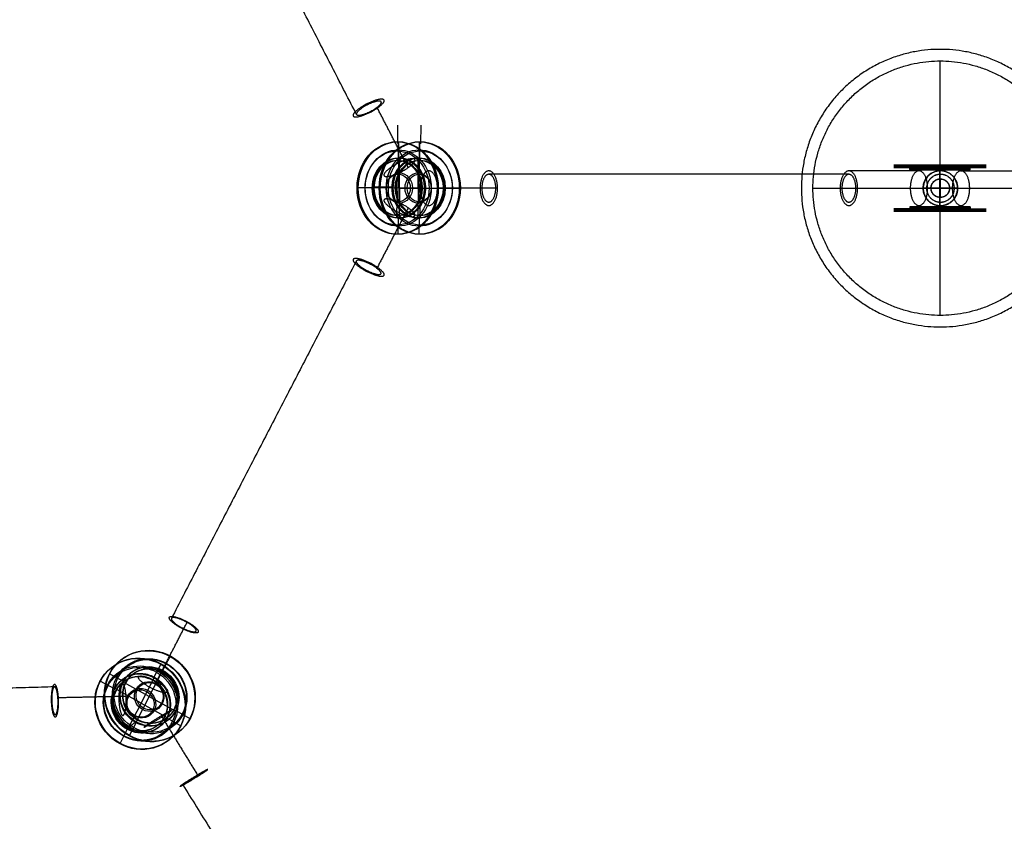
# Model space of a CAD drawing. Header units: millimetres. Extents: x 84779 to 86558, y -29192 to -27779.
# Tile 213 of 219: x 85205 to 85630, y -28845 to -28499. Entities that reach past the tile are written whole.
import ezdxf

# ---------------------------------------------------------------- set-up
doc = ezdxf.new("R2010")
doc.units = ezdxf.units.MM
doc.layers.add('Default', color=7, linetype='Continuous', true_color=0x000000)

msp = doc.modelspace()

# ---------------------------------------------------------------- linework, layer by layer
at = {"layer": 'Default'}
for p, q in [((85602.39, -28626.54, 2550.56), (85602.39, -28516.54, 2550.56)), ((85602.39, -28626.54, 2590.56), (85602.39, -28516.54, 2590.56)), ((85368.27, -28558.48, 1879.85), (85368.32, -28551.48, 1879.88)), ((85377.31, -28558.48, 1864.29), (85377.36, -28551.48, 1864.31)), ((85368.78, -28558.48, 1878.99), (85368.27, -28558.48, 1879.85)), ((85368.7, -28571.48, 1878.94), (85368.78, -28558.48, 1878.99)), ((85376.73, -28571.48, 1865.11), (85376.81, -28558.48, 1865.15)), ((85376.81, -28558.48, 1865.15), (85377.31, -28558.48, 1864.29)), ((85589.29, -28562.55, 2004.61), (85582.29, -28562.55, 2004.61)), ((85589.29, -28563.55, 2004.61), (85589.29, -28562.55, 2004.61)), ((85602.28, -28563.55, 2017.61), (85602.28, -28562.55, 2017.61)), ((85602.28, -28562.55, 2017.61), (85602.28, -28562.55, 2024.61)), ((85602.29, -28562.56, 1991.61), (85602.29, -28562.56, 1984.61)), ((85602.29, -28563.56, 1991.61), (85602.29, -28562.56, 1991.61)), ((85615.29, -28563.56, 2004.62), (85615.29, -28562.56, 2004.62)), ((85615.29, -28562.56, 2004.62), (85622.29, -28562.56, 2004.62)), ((85602.29, -28563.56, 2004.61), (85589.29, -28563.55, 2004.61)), ((85602.29, -28563.56, 2004.61), (85602.28, -28563.55, 2017.61)), ((85602.29, -28563.56, 2004.61), (85602.29, -28563.56, 1991.61)), ((85602.29, -28563.56, 2004.61), (85615.29, -28563.56, 2004.62)), ((85602.39, -28579.04, 2549.56), (85602.39, -28564.04, 2549.56)), ((85602.39, -28579.04, 2534.56), (85602.39, -28564.04, 2534.56)), ((85356.95, -28571.39, 1873.28), (85350.9, -28571.34, 1869.76)), ((85357.46, -28571.39, 1872.41), (85356.95, -28571.39, 1873.28)), ((85368.7, -28571.48, 1878.94), (85357.46, -28571.39, 1872.41)), ((85366, -28571.39, 1857.71), (85359.94, -28571.34, 1854.2)), ((85376.73, -28571.48, 1865.11), (85365.49, -28571.39, 1858.58)), ((85365.49, -28571.39, 1858.58), (85366, -28571.39, 1857.71)), ((85368.7, -28571.48, 1878.94), (85368.62, -28584.48, 1878.89)), ((85368.7, -28571.48, 1878.94), (85379.94, -28571.57, 1885.47)), ((85376.73, -28571.48, 1865.11), (85376.66, -28584.48, 1865.06)), ((85376.73, -28571.48, 1865.11), (85387.98, -28571.57, 1871.64)), ((85379.94, -28571.57, 1885.47), (85379.44, -28571.57, 1886.34)), ((85379.44, -28571.57, 1886.34), (85385.49, -28571.62, 1889.85)), ((85387.98, -28571.57, 1871.64), (85388.48, -28571.57, 1870.77)), ((85388.48, -28571.57, 1870.77), (85394.53, -28571.62, 1874.29)), ((85547.39, -28571.54, 2550.56), (85657.39, -28571.54, 2550.56)), ((85547.39, -28571.54, 2590.56), (85657.39, -28571.54, 2590.56)), ((85609.89, -28571.54, 2549.56), (85594.89, -28571.54, 2549.56)), ((85609.89, -28571.54, 2534.56), (85594.89, -28571.54, 2534.56)), ((85598.39, -28571.54, 2535.48), (85606.39, -28571.54, 2535.48)), ((85598.48, -28571.57, 2229.55), (85606.48, -28571.57, 2229.56)), ((85602.39, -28575.54, 2535.48), (85602.39, -28567.54, 2535.48)), ((85602.48, -28575.57, 2229.56), (85602.48, -28567.57, 2229.56)), ((85602.29, -28579.56, 2004.62), (85589.29, -28579.55, 2004.61)), ((85589.29, -28579.55, 2004.61), (85589.29, -28580.55, 2004.61)), ((85602.29, -28579.56, 2004.62), (85602.28, -28579.55, 2017.62)), ((85602.28, -28579.55, 2017.62), (85602.28, -28580.55, 2017.62)), ((85602.29, -28579.56, 2004.62), (85602.29, -28579.56, 1991.62)), ((85602.29, -28579.56, 1991.62), (85602.29, -28580.56, 1991.62)), ((85602.29, -28579.56, 2004.62), (85615.29, -28579.56, 2004.62)), ((85615.29, -28579.56, 2004.62), (85615.29, -28580.56, 2004.62)), ((85589.29, -28580.55, 2004.61), (85582.29, -28580.55, 2004.61)), ((85602.28, -28580.55, 2017.62), (85602.28, -28580.55, 2024.62)), ((85602.29, -28580.56, 1991.62), (85602.29, -28580.56, 1984.62)), ((85615.29, -28580.56, 2004.62), (85622.29, -28580.56, 2004.62)), ((85368.12, -28584.48, 1879.76), (85368.08, -28591.48, 1879.73)), ((85368.62, -28584.48, 1878.89), (85368.12, -28584.48, 1879.76)), ((85376.66, -28584.48, 1865.06), (85377.16, -28584.48, 1864.19)), ((85377.16, -28584.48, 1864.19), (85377.12, -28591.48, 1864.17)), ((85266.52, -28779.96, 1800.48), (85269.62, -28773.95, 1802.29)), ((85262.59, -28783.12, 1817.76), (85265.69, -28777.11, 1819.57)), ((85266.3, -28780.14, 1801.44), (85266.52, -28779.96, 1800.48)), ((85249.47, -28784.88, 1795.7), (85243.38, -28781.51, 1794.93)), ((85257.06, -28794.11, 1813.45), (85262.81, -28782.94, 1816.8)), ((85260.55, -28791.3, 1798.09), (85266.3, -28780.14, 1801.44)), ((85262.81, -28782.94, 1816.8), (85262.59, -28783.12, 1817.76)), ((85245.53, -28788.04, 1812.98), (85239.44, -28784.67, 1812.21)), ((85245.75, -28787.86, 1812.02), (85245.53, -28788.04, 1812.98)), ((85257.06, -28794.11, 1813.45), (85245.75, -28787.86, 1812.02)), ((85249.25, -28785.05, 1796.66), (85249.47, -28784.88, 1795.7)), ((85260.55, -28791.3, 1798.09), (85249.25, -28785.05, 1796.66)), ((85260.55, -28791.3, 1798.09), (85254.8, -28802.47, 1794.74)), ((85260.55, -28791.3, 1798.09), (85271.86, -28797.56, 1799.52)), ((85257.06, -28794.11, 1813.45), (85251.31, -28805.28, 1810.1)), ((85257.06, -28794.11, 1813.45), (85268.37, -28800.36, 1814.88)), ((85268.37, -28800.36, 1814.88), (85268.15, -28800.54, 1815.84)), ((85268.15, -28800.54, 1815.84), (85274.24, -28803.91, 1816.61)), ((85271.86, -28797.56, 1799.52), (85272.08, -28797.38, 1798.56)), ((85272.08, -28797.38, 1798.56), (85278.17, -28800.75, 1799.33)), ((85251.09, -28805.46, 1811.06), (85247.99, -28811.47, 1809.26)), ((85251.31, -28805.28, 1810.1), (85251.09, -28805.46, 1811.06)), ((85255.02, -28802.3, 1793.78), (85251.93, -28808.31, 1791.98)), ((85254.8, -28802.47, 1794.74), (85255.02, -28802.3, 1793.78))]:
    msp.add_line(p, q, dxfattribs=at)
at = {"layer": 'Default', "extrusion": (-2.16713e-05, -0.003634, 0.999993)}
for points in [[(85367.85, -28544.47), (85367.81, -28552.47)], [(85377.9, -28544.53), (85377.85, -28552.52)], [(85368.31, -28552.47), (85368.24, -28564.47)], [(85377.35, -28552.52), (85377.28, -28564.52)], [(85368.16, -28576.47), (85368.24, -28564.47)], [(85377.21, -28576.52), (85377.28, -28564.52)], [(85367.62, -28584.46), (85367.66, -28576.46)], [(85377.66, -28584.52), (85377.71, -28576.52)]]:
    msp.add_lwpolyline(points, dxfattribs=at)
at = {"layer": 'Default', "extrusion": (-7.40326e-05, 1, 0.000127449)}
for points in [[(-85366.2, 1883.52), (-85365.7, 1884.38)], [(-85365.65, 1884.36), (-85366.15, 1883.49)], [(-85348.79, 1873.4), (-85348.28, 1874.27)], [(-85355.2, 1878.29), (-85355.7, 1877.42)], [(-85383.37, 1893.49), (-85382.87, 1894.36)], [(-85386, 1873.05), (-85385.5, 1873.91)], [(-85392.42, 1877.93), (-85392.92, 1877.06)], [(-85375.55, 1866.98), (-85375.05, 1867.84)]]:
    msp.add_lwpolyline(points, dxfattribs=at)
at = {"layer": 'Default', "extrusion": (-7.40326e-05, 1, 0.00012745)}
for points in [[(-85375.24, 1867.95), (-85375.74, 1867.09)], [(-85357.83, 1857.84), (-85358.33, 1856.97)], [(-85365.25, 1860.99), (-85364.75, 1861.86)], [(-85365.51, 1884.27), (-85366.01, 1883.41)], [(-85375, 1867.81), (-85375.5, 1866.95)]]:
    msp.add_lwpolyline(points, dxfattribs=at)
at = {"layer": 'Default', "extrusion": (-7.40327e-05, 1, 0.00012745)}
for points in [[(-85375.7, 1867.06), (-85375.19, 1867.93)], [(-85375.95, 1890.34), (-85376.46, 1889.48)], [(-85365.96, 1883.38), (-85365.46, 1884.24)]]:
    msp.add_lwpolyline(points, dxfattribs=at)
at = {"layer": 'Default', "extrusion": (1, -5.10954e-05, 4.49018e-09)}
msp.add_lwpolyline([(-28558.18, 2004.61), (-28557.18, 2004.61)], dxfattribs=at)
at = {"layer": 'Default', "extrusion": (5.10687e-05, 1, 1.55566e-08)}
for points in [[(-85583.75, 2004.61), (-85591.75, 2004.61)], [(-85591.75, 2004.61), (-85603.75, 2004.61)], [(-85615.75, 2004.62), (-85603.75, 2004.61)], [(-85623.75, 2004.62), (-85615.75, 2004.62)], [(-85583.75, 2004.61), (-85591.75, 2004.61)], [(-85591.75, 2004.61), (-85603.75, 2004.62)], [(-85615.75, 2004.62), (-85603.75, 2004.62)], [(-85623.75, 2004.62), (-85615.75, 2004.62)]]:
    msp.add_lwpolyline(points, dxfattribs=at)
at = {"layer": 'Default', "extrusion": (1, -5.10954e-05, 4.49017e-09)}
for points in [[(-28557.18, 2004.61), (-28558.18, 2004.61)], [(-28557.18, 1992.61), (-28558.18, 1992.61)], [(-28557.18, 2004.62), (-28558.18, 2004.62)], [(-28577.18, 2004.61), (-28576.18, 2004.61)], [(-28576.18, 2024.61), (-28577.18, 2024.61)], [(-28577.18, 2016.61), (-28576.18, 2016.61)], [(-28577.18, 1992.61), (-28576.18, 1992.61)], [(-28577.18, 2004.62), (-28576.18, 2004.62)], [(-28576.18, 2004.62), (-28577.18, 2004.62)]]:
    msp.add_lwpolyline(points, dxfattribs=at)
at = {"layer": 'Default', "extrusion": (1, -5.10954e-05, 4.49016e-09)}
msp.add_lwpolyline([(-28558.18, 2024.61), (-28557.18, 2024.61)], dxfattribs=at)
at = {"layer": 'Default', "extrusion": (2.6774e-08, 1, -8.78937e-05)}
for points in [[(-85602.28, 2022.1), (-85602.29, 2014.1)], [(-85602.29, 2014.1), (-85602.29, 2002.1)], [(-85602.3, 1982.1), (-85602.29, 1990.1)], [(-85602.29, 1990.1), (-85602.29, 2002.1)], [(-85602.28, 2014.1), (-85602.29, 2002.1)], [(-85602.28, 2022.1), (-85602.28, 2014.1)], [(-85602.29, 1990.1), (-85602.29, 2002.1)], [(-85602.29, 1982.1), (-85602.29, 1990.1)]]:
    msp.add_lwpolyline(points, dxfattribs=at)
at = {"layer": 'Default', "extrusion": (1, -5.10955e-05, 4.49017e-09)}
for points in [[(-28557.18, 2016.61), (-28558.18, 2016.61)], [(-28558.18, 2004.62), (-28557.18, 2004.62)], [(-28576.18, 1984.61), (-28577.18, 1984.61)]]:
    msp.add_lwpolyline(points, dxfattribs=at)
at = {"layer": 'Default', "extrusion": (1, -5.10955e-05, 4.49018e-09)}
for points in [[(-28558.18, 1984.61), (-28557.18, 1984.61)], [(-28576.18, 2004.61), (-28577.18, 2004.61)]]:
    msp.add_lwpolyline(points, dxfattribs=at)
at = {"layer": 'Default', "extrusion": (0.006037, 0.999976, 0.003507)}
for points in [[(-85521.33, 1969), (-85528.25, 1973.02)], [(-85528.75, 1972.15), (-85539.13, 1978.18)], [(-85531.38, 1951.71), (-85538.3, 1955.72)], [(-85537.79, 1956.59), (-85548.17, 1962.62)], [(-85549.51, 1984.21), (-85539.13, 1978.18)], [(-85558.55, 1968.64), (-85548.17, 1962.62)], [(-85555.92, 1989.09), (-85549, 1985.07)], [(-85565.97, 1971.8), (-85559.05, 1967.78)]]:
    msp.add_lwpolyline(points, dxfattribs=at)
at = {"layer": 'Default', "extrusion": (-0.11797, -0.229107, 0.966226)}
for points in [[(88982.39, 13463.76), (88982.39, 13455.76)], [(88980.12, 13463.76), (88980.12, 13455.76)], [(88980.23, 13455.76), (88980.23, 13443.76)], [(88982.28, 13455.76), (88982.28, 13443.76)], [(88982.28, 13431.76), (88982.28, 13443.76)], [(88980.23, 13431.76), (88980.23, 13443.76)], [(88982.39, 13423.76), (88982.39, 13431.76)], [(88980.12, 13423.76), (88980.12, 13431.76)]]:
    msp.add_lwpolyline(points, dxfattribs=at)
at = {"layer": 'Default', "extrusion": (-0.038938, 0.984482, 0.171111)}
for points in [[(-84065.83, 7272.03), (-84066.05, 7271.05)], [(-84061.77, 7289.57), (-84061.55, 7290.54)], [(-84039.3, 7265.9), (-84039.53, 7264.92)], [(-84057.74, 7289.66), (-84057.96, 7288.69)], [(-84062.24, 7270.17), (-84062.02, 7271.15)], [(-84035.25, 7283.44), (-84035.02, 7284.41)], [(-84041.83, 7285.98), (-84042.05, 7285.01)], [(-84046.33, 7266.5), (-84046.11, 7267.47)], [(-84066.73, 7271.21), (-84066.51, 7272.19)], [(-84050.82, 7267.53), (-84050.6, 7268.51)], [(-84062.23, 7290.7), (-84062.46, 7289.72)], [(-84073.31, 7273.76), (-84073.54, 7272.78)], [(-84046.32, 7287.02), (-84046.54, 7286.05)], [(-84069.26, 7291.3), (-84069.03, 7292.27)], [(-84046.79, 7267.63), (-84047.01, 7266.65)], [(-84042.73, 7285.17), (-84042.51, 7286.14)]]:
    msp.add_lwpolyline(points, dxfattribs=at)
at = {"layer": 'Default', "extrusion": (-0.096293, 0.053237, 0.993928)}
for points in [[(-16055.93, 88186.95), (-16055.93, 88194.95)], [(-16050.75, 88186.95), (-16050.75, 88194.95)], [(-16051.01, 88194.95), (-16051.01, 88206.95)], [(-16055.68, 88194.95), (-16055.68, 88206.95)], [(-16055.68, 88218.95), (-16055.68, 88206.95)], [(-16051.01, 88218.95), (-16051.01, 88206.95)], [(-16055.93, 88226.95), (-16055.93, 88218.95)], [(-16050.75, 88226.95), (-16050.75, 88218.95)]]:
    msp.add_lwpolyline(points, dxfattribs=at)
at = {"layer": 'Default', "extrusion": (-0.502286, -0.000147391, 0.864701)}
for centre, radius in [((28596.53, 74754.95, -41248.59), 20), ((28596.53, 74754.95, -41249.09), 20), ((28596.53, 74754.95, -41249.59), 20), ((28596.53, 74754.95, -41267.59), 20), ((28596.53, 74754.95, -41268.09), 20), ((28596.53, 74754.95, -41268.59), 20), ((28596.53, 74754.95, -41248.59), 16), ((28596.53, 74754.95, -41249.59), 16.5), ((28596.53, 74754.95, -41249.59), 13), ((28596.53, 74754.95, -41250.09), 13), ((28596.53, 74754.95, -41250.59), 13), ((28596.53, 74754.95, -41267.59), 16.5), ((28596.53, 74754.95, -41268.59), 16), ((28596.53, 74754.95, -41266.59), 13), ((28596.53, 74754.95, -41267.09), 13), ((28596.53, 74754.95, -41267.59), 13), ((28596.53, 74754.95, -41248.59), 12), ((28596.53, 74754.95, -41249.09), 12), ((28596.53, 74754.95, -41249.59), 12), ((28596.53, 74754.95, -41267.59), 12), ((28596.53, 74754.95, -41268.09), 12), ((28596.53, 74754.95, -41268.59), 12), ((28596.53, 74754.95, -41249.59), 6), ((28596.53, 74754.95, -41250.59), 6.5), ((28596.53, 74754.95, -41266.59), 6.5), ((28596.53, 74754.95, -41267.59), 6)]:
    msp.add_circle(centre, radius, dxfattribs=at)
at = {"layer": 'Default', "extrusion": (-5.10954e-05, -1, 8.78781e-05)}
for centre, radius in [((85603.75, 2002.1, 28557.36), 20), ((85603.75, 2002.1, 28557.86), 20), ((85603.75, 2002.1, 28558.36), 20), ((85603.75, 2002.1, 28558.36), 16.5), ((85603.75, 2002.1, 28557.36), 16), ((85603.75, 2002.1, 28558.36), 13), ((85603.75, 2002.1, 28558.86), 13), ((85603.75, 2002.1, 28557.36), 12), ((85603.75, 2002.1, 28557.86), 12), ((85603.75, 2002.1, 28558.36), 12), ((85603.75, 2002.1, 28558.36), 6), ((85603.75, 2002.1, 28559.36), 13), ((85603.75, 2002.1, 28559.36), 6.5), ((85603.75, 2002.1, 28575.36), 13), ((85603.75, 2002.1, 28575.86), 13), ((85603.75, 2002.1, 28575.36), 6.5), ((85603.75, 2002.1, 28576.36), 20), ((85603.75, 2002.1, 28576.86), 20), ((85603.75, 2002.1, 28577.36), 20), ((85603.75, 2002.1, 28576.36), 16.5), ((85603.75, 2002.1, 28577.36), 16), ((85603.75, 2002.1, 28576.36), 13), ((85603.75, 2002.1, 28576.36), 12), ((85603.75, 2002.1, 28576.86), 12), ((85603.75, 2002.1, 28577.36), 12), ((85603.75, 2002.1, 28576.36), 6)]:
    msp.add_circle(centre, radius, dxfattribs=at)
at = {"layer": 'Default', "extrusion": (-0.218445, -0.175485, 0.959941)}
for centre, radius in [((75842.67, 47000.97, -11847.24), 20), ((75842.67, 47000.97, -11847.74), 20), ((75842.67, 47000.97, -11848.24), 20), ((75842.67, 47000.97, -11828.24), 20), ((75842.67, 47000.97, -11828.74), 20), ((75842.67, 47000.97, -11829.24), 20), ((75842.67, 47000.97, -11847.24), 16.5), ((75842.67, 47000.97, -11848.24), 16), ((75842.67, 47000.97, -11829.24), 16.5), ((75842.67, 47000.97, -11828.24), 16), ((75842.67, 47000.97, -11829.24), 13), ((75842.67, 47000.97, -11829.74), 13), ((75842.67, 47000.97, -11830.24), 13), ((75842.67, 47000.97, -11846.24), 13), ((75842.67, 47000.97, -11846.74), 13), ((75842.67, 47000.97, -11847.24), 13), ((75842.67, 47000.97, -11847.24), 12), ((75842.67, 47000.97, -11847.74), 12), ((75842.67, 47000.97, -11848.24), 12), ((75842.67, 47000.97, -11828.24), 12), ((75842.67, 47000.97, -11828.74), 12), ((75842.67, 47000.97, -11829.24), 12), ((75842.67, 47000.97, -11846.24), 6.5), ((75842.67, 47000.97, -11830.24), 6.5), ((75842.67, 47000.97, -11829.24), 6), ((75842.67, 47000.97, -11847.24), 6)]:
    msp.add_circle(centre, radius, dxfattribs=at)
at = {"layer": 'Default'}
for points in [[(85350.18, -28539.73, 1861.64), (85310.46, -28462.49, 1838.04), (85270.74, -28385.26, 1814.44)], [(85602.39, -28516.54, 2550.56), (85602.39, -28516.54, 2570.56), (85602.39, -28516.54, 2590.56)], [(85372.49, -28562.65, 1863.19), (85365.83, -28549.78, 1859.32), (85359.17, -28536.9, 1855.45)], [(85562.93, -28565.56, 1982.6), (85485.13, -28565.56, 1937.36), (85407.32, -28565.56, 1892.13)], [(85593.21, -28564.06, 2000.16), (85578.07, -28564.06, 1991.38), (85562.93, -28564.06, 1982.6)], [(85602.08, -28563.56, 1991.62), (85602.08, -28571.56, 1991.62), (85602.08, -28579.56, 1991.62)], [(85602.39, -28564.04, 2549.56), (85602.39, -28564.04, 2542.06), (85602.39, -28564.04, 2534.56)], [(85611.37, -28564.06, 2000.16), (85626.51, -28564.06, 1991.4), (85641.66, -28564.06, 1982.63)], [(85365.5, -28571.17, 1858.58), (85361.48, -28571.17, 1865.5), (85357.46, -28571.18, 1872.41)], [(85411.09, -28571.56, 1885.64), (85398.13, -28571.56, 1878.1), (85385.16, -28571.56, 1870.56)], [(85547.39, -28571.54, 2550.56), (85547.39, -28571.54, 2570.56), (85547.39, -28571.54, 2590.56)], [(85594.89, -28571.54, 2549.56), (85594.89, -28571.54, 2542.06), (85594.89, -28571.54, 2534.56)], [(85598.48, -28571.57, 2229.55), (85598.44, -28571.56, 2382.52), (85598.39, -28571.54, 2535.48)], [(85602.48, -28567.57, 2229.56), (85602.44, -28567.56, 2382.52), (85602.39, -28567.54, 2535.48)], [(85606.48, -28571.57, 2229.56), (85606.44, -28571.56, 2382.52), (85606.39, -28571.54, 2535.48)], [(85608.48, -28571.57, 2229.56), (85608.51, -28571.58, 2139.56), (85608.54, -28571.59, 2049.56)], [(85609.89, -28571.54, 2549.56), (85609.89, -28571.54, 2542.06), (85609.89, -28571.54, 2534.56)], [(85610.04, -28571.58, 2049.56), (85610.04, -28571.59, 2032.06), (85610.05, -28571.59, 2014.56)], [(85602.48, -28575.57, 2229.56), (85602.44, -28575.56, 2382.52), (85602.39, -28575.54, 2535.48)], [(85372.49, -28580.04, 1863.19), (85365.83, -28592.91, 1859.33), (85359.17, -28605.78, 1855.46)], [(85602.39, -28579.04, 2549.56), (85602.39, -28579.04, 2542.06), (85602.39, -28579.04, 2534.56)], [(85350.09, -28603, 1861.8), (85310.14, -28680.23, 1838.59), (85270.2, -28757.47, 1815.37)], [(85602.39, -28626.54, 2550.56), (85602.39, -28626.54, 2570.56), (85602.39, -28626.54, 2590.56)], [(85263.77, -28784.8, 1801.05), (85270.4, -28771.91, 1804.91), (85277.04, -28759.02, 1808.78)], [(85219.5, -28787.15, 1797.5), (85131.87, -28789.54, 1777.11), (85044.25, -28791.93, 1756.72)], [(85250.57, -28791.24, 1796.87), (85235.96, -28791.56, 1793.49), (85221.35, -28791.88, 1790.1)], [(85265.81, -28799.67, 1798.8), (85273.63, -28812.46, 1798.25), (85281.45, -28825.24, 1797.69)], [(85254.62, -28802.37, 1794.72), (85252.87, -28803.77, 1802.4), (85251.12, -28805.17, 1810.08)], [(85275.07, -28829.39, 1802.43), (85322.39, -28905.88, 1799.23), (85369.71, -28982.37, 1796.02)]]:
    msp.add_open_spline(points, degree=2, dxfattribs=at)
for points, knots in [([(85662.39, -28571.54, 2550.56), (85662.39, -28631.54, 2550.56), (85602.39, -28631.54, 2550.56), (85542.39, -28631.54, 2550.56), (85542.39, -28571.54, 2550.56), (85542.39, -28511.54, 2550.56), (85602.39, -28511.54, 2550.56), (85662.39, -28511.54, 2550.56), (85662.39, -28571.54, 2550.56)], [0, 0, 0, 15.707963, 15.707963, 31.415927, 31.415927, 47.12389, 47.12389, 62.831853, 62.831853, 62.831853]), ([(85662.39, -28571.54, 2549.56), (85662.39, -28631.54, 2549.56), (85602.39, -28631.54, 2549.56), (85542.39, -28631.54, 2549.56), (85542.39, -28571.54, 2549.56), (85542.39, -28511.54, 2549.56), (85602.39, -28511.54, 2549.56), (85662.39, -28511.54, 2549.56), (85662.39, -28571.54, 2549.56)], [0, 0, 0, 15.707963, 15.707963, 31.415927, 31.415927, 47.12389, 47.12389, 62.831853, 62.831853, 62.831853]), ([(85657.39, -28571.54, 2550.56), (85657.39, -28516.54, 2550.56), (85602.39, -28516.54, 2550.56), (85547.39, -28516.54, 2550.56), (85547.39, -28571.54, 2550.56), (85547.39, -28626.54, 2550.56), (85602.39, -28626.54, 2550.56), (85657.39, -28626.54, 2550.56), (85657.39, -28571.54, 2550.56)], [0, 0, 0, 86.393798, 86.393798, 172.787596, 172.787596, 259.181394, 259.181394, 345.575192, 345.575192, 345.575192]), ([(85657.39, -28571.54, 2590.56), (85657.39, -28516.54, 2590.56), (85602.39, -28516.54, 2590.56), (85547.39, -28516.54, 2590.56), (85547.39, -28571.54, 2590.56), (85547.39, -28626.54, 2590.56), (85602.39, -28626.54, 2590.56), (85657.39, -28626.54, 2590.56), (85657.39, -28571.54, 2590.56)], [0, 0, 0, 86.393798, 86.393798, 172.787596, 172.787596, 259.181394, 259.181394, 345.575192, 345.575192, 345.575192]), ([(85657.39, -28571.54, 2570.56), (85657.39, -28516.54, 2570.56), (85602.39, -28516.54, 2570.56), (85547.39, -28516.54, 2570.56), (85547.39, -28571.54, 2570.56), (85547.39, -28626.54, 2570.56), (85602.39, -28626.54, 2570.56), (85657.39, -28626.54, 2570.56), (85657.39, -28571.54, 2570.56)], [0, 0, 0, 86.393798, 86.393798, 172.787596, 172.787596, 259.181394, 259.181394, 345.575192, 345.575192, 345.575192]), ([(85359.17, -28536.9, 1855.45), (85353.61, -28540.75, 1852.22), (85349.84, -28540.75, 1858.7), (85346.07, -28540.75, 1865.19), (85351.64, -28536.9, 1868.42), (85357.21, -28533.05, 1871.65), (85360.97, -28533.05, 1865.17), (85364.74, -28533.05, 1858.68), (85359.17, -28536.9, 1855.45)], [0, 0, 0, 11.780972, 11.780972, 23.561945, 23.561945, 35.342917, 35.342917, 47.12389, 47.12389, 47.12389]), ([(85350.18, -28539.73, 1861.64), (85349.35, -28538.39, 1867.43), (85354.67, -28535.61, 1867.56), (85359.99, -28532.84, 1867.68), (85360.82, -28534.18, 1861.89), (85361.66, -28535.52, 1856.1), (85356.34, -28538.29, 1855.98), (85351.02, -28541.07, 1855.86), (85350.18, -28539.73, 1861.64)], [0, 0, 0, 7.853982, 7.853982, 15.707963, 15.707963, 23.561945, 23.561945, 31.415927, 31.415927, 31.415927]), ([(85357.46, -28571.18, 1872.41), (85357.2, -28584.17, 1872.26), (85368.44, -28584.48, 1878.79), (85379.67, -28584.78, 1885.31), (85379.94, -28571.79, 1885.47), (85380.2, -28558.79, 1885.62), (85368.96, -28558.48, 1879.1), (85357.72, -28558.18, 1872.57), (85357.46, -28571.18, 1872.41)], [0, 0, 0, 20.420352, 20.420352, 40.840704, 40.840704, 61.261057, 61.261057, 81.681409, 81.681409, 81.681409]), ([(85372.49, -28562.65, 1863.19), (85366.92, -28566.5, 1859.96), (85363.15, -28566.5, 1866.45), (85359.39, -28566.49, 1872.93), (85364.95, -28562.64, 1876.16), (85370.52, -28558.79, 1879.4), (85374.29, -28558.8, 1872.91), (85378.05, -28558.8, 1866.43), (85372.49, -28562.65, 1863.19)], [0, 0, 0, 11.780972, 11.780972, 23.561945, 23.561945, 35.342917, 35.342917, 47.12389, 47.12389, 47.12389]), ([(85365.5, -28571.17, 1858.58), (85365.23, -28584.17, 1858.42), (85376.47, -28584.48, 1864.95), (85387.71, -28584.78, 1871.48), (85387.97, -28571.78, 1871.63), (85388.24, -28558.79, 1871.79), (85377, -28558.48, 1865.26), (85365.76, -28558.18, 1858.73), (85365.5, -28571.17, 1858.58)], [0, 0, 0, 20.420352, 20.420352, 40.840704, 40.840704, 61.261057, 61.261057, 81.681409, 81.681409, 81.681409]), ([(85385.16, -28571.56, 1870.56), (85385.16, -28579.06, 1870.56), (85381.39, -28579.06, 1877.04), (85377.62, -28579.06, 1883.53), (85377.62, -28571.56, 1883.53), (85377.62, -28564.06, 1883.53), (85381.39, -28564.06, 1877.05), (85385.16, -28564.06, 1870.57), (85385.16, -28571.56, 1870.56)], [0, 0, 0, 11.780972, 11.780972, 23.561945, 23.561945, 35.342917, 35.342917, 47.12389, 47.12389, 47.12389]), ([(85411.09, -28571.56, 1885.64), (85411.1, -28579.06, 1885.64), (85407.33, -28579.06, 1892.12), (85403.56, -28579.06, 1898.61), (85403.55, -28571.56, 1898.61), (85403.55, -28564.06, 1898.61), (85407.32, -28564.06, 1892.13), (85411.09, -28564.06, 1885.64), (85411.09, -28571.56, 1885.64)], [0, 0, 0, 11.780972, 11.780972, 23.561945, 23.561945, 35.342917, 35.342917, 47.12389, 47.12389, 47.12389]), ([(85407.32, -28565.56, 1892.13), (85410.34, -28565.56, 1886.94), (85410.34, -28571.56, 1886.94), (85410.34, -28577.56, 1886.94), (85407.32, -28577.56, 1892.13), (85404.31, -28577.56, 1897.31), (85404.31, -28571.56, 1897.31), (85404.31, -28565.56, 1897.31), (85407.32, -28565.56, 1892.13)], [0, 0, 0, 7.853982, 7.853982, 15.707963, 15.707963, 23.561945, 23.561945, 31.415927, 31.415927, 31.415927]), ([(85562.93, -28564.06, 1982.6), (85566.7, -28564.06, 1976.11), (85566.69, -28571.56, 1976.11), (85566.69, -28579.06, 1976.11), (85562.93, -28579.06, 1982.6), (85559.17, -28579.06, 1989.09), (85559.17, -28571.56, 1989.09), (85559.17, -28564.06, 1989.09), (85562.93, -28564.06, 1982.6)], [0, 0, 0, 11.780972, 11.780972, 23.561945, 23.561945, 35.342917, 35.342917, 47.12389, 47.12389, 47.12389]), ([(85562.93, -28565.56, 1982.6), (85565.95, -28565.56, 1977.42), (85565.95, -28571.56, 1977.42), (85565.95, -28577.56, 1977.41), (85562.93, -28577.56, 1982.6), (85559.92, -28577.56, 1987.79), (85559.92, -28571.56, 1987.79), (85559.92, -28565.56, 1987.79), (85562.93, -28565.56, 1982.6)], [0, 0, 0, 7.853982, 7.853982, 15.707963, 15.707963, 23.561945, 23.561945, 31.415927, 31.415927, 31.415927]), ([(85602.08, -28563.56, 1991.62), (85615.08, -28563.56, 1991.4), (85615.29, -28563.56, 2004.4), (85615.5, -28563.55, 2017.4), (85602.5, -28563.55, 2017.61), (85589.5, -28563.55, 2017.82), (85589.29, -28563.55, 2004.82), (85589.08, -28563.56, 1991.83), (85602.08, -28563.56, 1991.62)], [0, 0, 0, 20.420352, 20.420352, 40.840704, 40.840704, 61.261057, 61.261057, 81.681409, 81.681409, 81.681409]), ([(85593.21, -28564.06, 2000.16), (85596.97, -28564.06, 1993.67), (85596.97, -28571.56, 1993.67), (85596.97, -28579.06, 1993.67), (85593.21, -28579.06, 2000.16), (85589.45, -28579.06, 2006.65), (85589.45, -28571.56, 2006.65), (85589.45, -28564.06, 2006.65), (85593.21, -28564.06, 2000.16)], [0, 0, 0, 11.780972, 11.780972, 23.561945, 23.561945, 35.342917, 35.342917, 47.12389, 47.12389, 47.12389]), ([(85609.89, -28571.54, 2549.56), (85609.89, -28579.04, 2549.56), (85602.39, -28579.04, 2549.56), (85594.89, -28579.04, 2549.56), (85594.89, -28571.54, 2549.56), (85594.89, -28564.04, 2549.56), (85602.39, -28564.04, 2549.56), (85609.89, -28564.04, 2549.56), (85609.89, -28571.54, 2549.56)], [0, 0, 0, 11.780972, 11.780972, 23.561945, 23.561945, 35.342917, 35.342917, 47.12389, 47.12389, 47.12389]), ([(85609.89, -28571.54, 2534.56), (85609.89, -28579.04, 2534.56), (85602.39, -28579.04, 2534.56), (85594.89, -28579.04, 2534.56), (85594.89, -28571.54, 2534.56), (85594.89, -28564.04, 2534.56), (85602.39, -28564.04, 2534.56), (85609.89, -28564.04, 2534.56), (85609.89, -28571.54, 2534.56)], [0, 0, 0, 11.780972, 11.780972, 23.561945, 23.561945, 35.342917, 35.342917, 47.12389, 47.12389, 47.12389]), ([(85609.89, -28571.54, 2542.06), (85609.89, -28579.04, 2542.06), (85602.39, -28579.04, 2542.06), (85594.89, -28579.04, 2542.06), (85594.89, -28571.54, 2542.06), (85594.89, -28564.04, 2542.06), (85602.39, -28564.04, 2542.06), (85609.89, -28564.04, 2542.06), (85609.89, -28571.54, 2542.06)], [0, 0, 0, 11.780972, 11.780972, 23.561945, 23.561945, 35.342917, 35.342917, 47.12389, 47.12389, 47.12389]), ([(85610.04, -28571.58, 2049.56), (85610.04, -28579.08, 2049.56), (85602.54, -28579.08, 2049.56), (85595.04, -28579.08, 2049.55), (85595.04, -28571.58, 2049.55), (85595.04, -28564.08, 2049.55), (85602.54, -28564.08, 2049.56), (85610.04, -28564.08, 2049.56), (85610.04, -28571.58, 2049.56)], [0, 0, 0, 11.780972, 11.780972, 23.561945, 23.561945, 35.342917, 35.342917, 47.12389, 47.12389, 47.12389]), ([(85610.05, -28571.59, 2014.56), (85610.05, -28579.09, 2014.56), (85602.55, -28579.09, 2014.56), (85595.05, -28579.09, 2014.55), (85595.05, -28571.59, 2014.55), (85595.05, -28564.09, 2014.55), (85602.55, -28564.09, 2014.56), (85610.05, -28564.09, 2014.56), (85610.05, -28571.59, 2014.56)], [0, 0, 0, 11.780972, 11.780972, 23.561945, 23.561945, 35.342917, 35.342917, 47.12389, 47.12389, 47.12389]), ([(85608.48, -28571.57, 2229.56), (85608.48, -28577.57, 2229.56), (85602.48, -28577.57, 2229.56), (85596.48, -28577.57, 2229.55), (85596.48, -28571.57, 2229.55), (85596.48, -28565.57, 2229.55), (85602.48, -28565.57, 2229.56), (85608.48, -28565.57, 2229.56), (85608.48, -28571.57, 2229.56)], [0, 0, 0, 9.424778, 9.424778, 18.849556, 18.849556, 28.274334, 28.274334, 37.699112, 37.699112, 37.699112]), ([(85608.54, -28571.59, 2049.56), (85608.54, -28577.59, 2049.56), (85602.54, -28577.59, 2049.56), (85596.54, -28577.59, 2049.55), (85596.54, -28571.59, 2049.55), (85596.54, -28565.59, 2049.55), (85602.54, -28565.59, 2049.56), (85608.54, -28565.59, 2049.56), (85608.54, -28571.59, 2049.56)], [0, 0, 0, 9.424778, 9.424778, 18.849556, 18.849556, 28.274334, 28.274334, 37.699112, 37.699112, 37.699112]), ([(85611.37, -28564.06, 2000.16), (85615.13, -28564.06, 2006.66), (85615.13, -28571.56, 2006.66), (85615.13, -28579.06, 2006.66), (85611.37, -28579.06, 2000.17), (85607.61, -28579.06, 1993.68), (85607.61, -28571.56, 1993.68), (85607.61, -28564.06, 1993.67), (85611.37, -28564.06, 2000.16)], [0, 0, 0, 11.780972, 11.780972, 23.561945, 23.561945, 35.342917, 35.342917, 47.12389, 47.12389, 47.12389]), ([(85606.39, -28571.54, 2535.48), (85606.39, -28567.54, 2535.48), (85602.39, -28567.54, 2535.48), (85598.39, -28567.54, 2535.48), (85598.39, -28571.54, 2535.48), (85598.39, -28575.54, 2535.48), (85602.39, -28575.54, 2535.48), (85606.39, -28575.54, 2535.48), (85606.39, -28571.54, 2535.48)], [0, 0, 0, 6.283185, 6.283185, 12.566371, 12.566371, 18.849556, 18.849556, 25.132741, 25.132741, 25.132741]), ([(85606.44, -28571.56, 2382.52), (85606.44, -28567.56, 2382.52), (85602.44, -28567.56, 2382.52), (85598.44, -28567.56, 2382.52), (85598.44, -28571.56, 2382.52), (85598.44, -28575.56, 2382.52), (85602.44, -28575.56, 2382.52), (85606.44, -28575.56, 2382.52), (85606.44, -28571.56, 2382.52)], [0, 0, 0, 6.283185, 6.283185, 12.566371, 12.566371, 18.849556, 18.849556, 25.132741, 25.132741, 25.132741]), ([(85606.48, -28571.57, 2229.56), (85606.48, -28567.57, 2229.56), (85602.48, -28567.57, 2229.56), (85598.48, -28567.57, 2229.55), (85598.48, -28571.57, 2229.55), (85598.48, -28575.57, 2229.56), (85602.48, -28575.57, 2229.56), (85606.48, -28575.57, 2229.56), (85606.48, -28571.57, 2229.56)], [0, 0, 0, 6.283185, 6.283185, 12.566371, 12.566371, 18.849556, 18.849556, 25.132741, 25.132741, 25.132741]), ([(85372.49, -28580.04, 1863.19), (85378.05, -28583.89, 1866.43), (85374.28, -28583.89, 1872.91), (85370.52, -28583.89, 1879.4), (85364.95, -28580.04, 1876.17), (85359.39, -28576.19, 1872.93), (85363.15, -28576.19, 1866.45), (85366.92, -28576.19, 1859.96), (85372.49, -28580.04, 1863.19)], [0, 0, 0, 11.780972, 11.780972, 23.561945, 23.561945, 35.342917, 35.342917, 47.12389, 47.12389, 47.12389]), ([(85602.08, -28579.56, 1991.62), (85615.07, -28579.56, 1991.41), (85615.29, -28579.56, 2004.4), (85615.5, -28579.55, 2017.4), (85602.5, -28579.55, 2017.61), (85589.5, -28579.55, 2017.82), (85589.29, -28579.55, 2004.83), (85589.08, -28579.56, 1991.83), (85602.08, -28579.56, 1991.62)], [0, 0, 0, 20.420352, 20.420352, 40.840704, 40.840704, 61.261057, 61.261057, 81.681409, 81.681409, 81.681409]), ([(85359.17, -28605.78, 1855.46), (85364.74, -28609.63, 1858.69), (85360.97, -28609.63, 1865.17), (85357.2, -28609.64, 1871.66), (85351.64, -28605.79, 1868.43), (85346.07, -28601.94, 1865.19), (85349.84, -28601.93, 1858.71), (85353.6, -28601.93, 1852.22), (85359.17, -28605.78, 1855.46)], [0, 0, 0, 11.780972, 11.780972, 23.561945, 23.561945, 35.342917, 35.342917, 47.12389, 47.12389, 47.12389]), ([(85350.09, -28603, 1861.8), (85350.93, -28601.69, 1856.01), (85356.24, -28604.48, 1856.15), (85361.55, -28607.26, 1856.28), (85360.71, -28608.57, 1862.08), (85359.88, -28609.88, 1867.87), (85354.56, -28607.09, 1867.74), (85349.25, -28604.3, 1867.6), (85350.09, -28603, 1861.8)], [0, 0, 0, 7.853982, 7.853982, 15.707963, 15.707963, 23.561945, 23.561945, 31.415927, 31.415927, 31.415927]), ([(85277.04, -28759.02, 1808.78), (85270.94, -28755.65, 1808.01), (85269.41, -28756.88, 1814.74), (85267.88, -28758.11, 1821.46), (85273.98, -28761.48, 1822.23), (85280.07, -28764.85, 1823.01), (85281.61, -28763.62, 1816.28), (85283.14, -28762.39, 1809.55), (85277.04, -28759.02, 1808.78)], [0, 0, 0, 11.780972, 11.780972, 23.561945, 23.561945, 35.342917, 35.342917, 47.12389, 47.12389, 47.12389]), ([(85270.2, -28757.47, 1815.37), (85271.04, -28756.16, 1809.57), (85276.35, -28758.95, 1809.71), (85281.66, -28761.73, 1809.85), (85280.82, -28763.04, 1815.64), (85279.98, -28764.35, 1821.44), (85274.67, -28761.56, 1821.3), (85269.36, -28758.77, 1821.16), (85270.2, -28757.47, 1815.37)], [0, 0, 0, 7.853982, 7.853982, 15.707963, 15.707963, 23.561945, 23.561945, 31.415927, 31.415927, 31.415927]), ([(85254.62, -28802.37, 1794.72), (85265.83, -28808.8, 1796.09), (85271.77, -28797.74, 1799.47), (85277.7, -28786.68, 1802.84), (85266.49, -28780.24, 1801.47), (85255.28, -28773.81, 1800.09), (85249.34, -28784.87, 1796.72), (85243.41, -28795.93, 1793.35), (85254.62, -28802.37, 1794.72)], [0, 0, 0, 20.420352, 20.420352, 40.840704, 40.840704, 61.261057, 61.261057, 81.681409, 81.681409, 81.681409]), ([(85251.12, -28805.17, 1810.08), (85262.33, -28811.61, 1811.45), (85268.27, -28800.55, 1814.83), (85274.21, -28789.48, 1818.2), (85263, -28783.05, 1816.83), (85251.78, -28776.61, 1815.45), (85245.85, -28787.68, 1812.08), (85239.91, -28798.74, 1808.7), (85251.12, -28805.17, 1810.08)], [0, 0, 0, 20.420352, 20.420352, 40.840704, 40.840704, 61.261057, 61.261057, 81.681409, 81.681409, 81.681409]), ([(85263.77, -28784.8, 1801.05), (85257.67, -28781.42, 1800.28), (85256.14, -28782.65, 1807), (85254.61, -28783.88, 1813.73), (85260.71, -28787.25, 1814.5), (85266.8, -28790.63, 1815.27), (85268.34, -28789.4, 1808.55), (85269.87, -28788.17, 1801.82), (85263.77, -28784.8, 1801.05)], [0, 0, 0, 11.780972, 11.780972, 23.561945, 23.561945, 35.342917, 35.342917, 47.12389, 47.12389, 47.12389]), ([(85221.35, -28791.88, 1790.1), (85221.77, -28798.78, 1788.94), (85220.24, -28800.01, 1795.67), (85218.71, -28801.24, 1802.39), (85218.29, -28794.34, 1803.56), (85217.87, -28787.44, 1804.72), (85219.4, -28786.21, 1798), (85220.93, -28784.98, 1791.27), (85221.35, -28791.88, 1790.1)], [0, 0, 0, 11.780972, 11.780972, 23.561945, 23.561945, 35.342917, 35.342917, 47.12389, 47.12389, 47.12389]), ([(85219.5, -28787.15, 1797.5), (85220.83, -28786.43, 1791.69), (85221.15, -28792.38, 1791.03), (85221.47, -28798.34, 1790.36), (85220.14, -28799.06, 1796.16), (85218.81, -28799.79, 1801.97), (85218.49, -28793.83, 1802.64), (85218.17, -28787.88, 1803.31), (85219.5, -28787.15, 1797.5)], [0, 0, 0, 7.853982, 7.853982, 15.707963, 15.707963, 23.561945, 23.561945, 31.415927, 31.415927, 31.415927]), ([(85250.57, -28791.24, 1796.87), (85250.99, -28798.13, 1795.7), (85249.46, -28799.36, 1802.43), (85247.93, -28800.59, 1809.16), (85247.51, -28793.69, 1810.33), (85247.09, -28786.8, 1811.49), (85248.62, -28785.57, 1804.76), (85250.15, -28784.34, 1798.03), (85250.57, -28791.24, 1796.87)], [0, 0, 0, 11.780972, 11.780972, 23.561945, 23.561945, 35.342917, 35.342917, 47.12389, 47.12389, 47.12389]), ([(85265.81, -28799.67, 1798.8), (85271.59, -28796.22, 1800.75), (85270.06, -28797.45, 1807.47), (85268.53, -28798.67, 1814.2), (85262.75, -28802.13, 1812.25), (85256.96, -28805.58, 1810.31), (85258.5, -28804.35, 1803.58), (85260.03, -28803.12, 1796.85), (85265.81, -28799.67, 1798.8)], [0, 0, 0, 11.780972, 11.780972, 23.561945, 23.561945, 35.342917, 35.342917, 47.12389, 47.12389, 47.12389]), ([(85281.45, -28825.24, 1797.69), (85287.23, -28821.79, 1799.64), (85285.7, -28823.02, 1806.37), (85284.17, -28824.25, 1813.09), (85278.39, -28827.7, 1811.15), (85272.61, -28831.15, 1809.2), (85274.14, -28829.92, 1802.47), (85275.67, -28828.69, 1795.74), (85281.45, -28825.24, 1797.69)], [0, 0, 0, 11.780972, 11.780972, 23.561945, 23.561945, 35.342917, 35.342917, 47.12389, 47.12389, 47.12389]), ([(85275.07, -28829.39, 1802.43), (85276.65, -28828.17, 1796.78), (85281.5, -28825.26, 1798.76), (85286.36, -28822.34, 1800.75), (85284.77, -28823.55, 1806.4), (85283.19, -28824.77, 1812.06), (85278.34, -28827.69, 1810.08), (85273.49, -28830.61, 1808.09), (85275.07, -28829.39, 1802.43)], [0, 0, 0, 7.853982, 7.853982, 15.707963, 15.707963, 23.561945, 23.561945, 31.415927, 31.415927, 31.415927])]:
    msp.add_rational_spline(points, [1, 0.707106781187, 1, 0.707106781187, 1, 0.707106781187, 1, 0.707106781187, 1], degree=2, knots=knots, dxfattribs=at)

doc.saveas('drawing.dxf')
